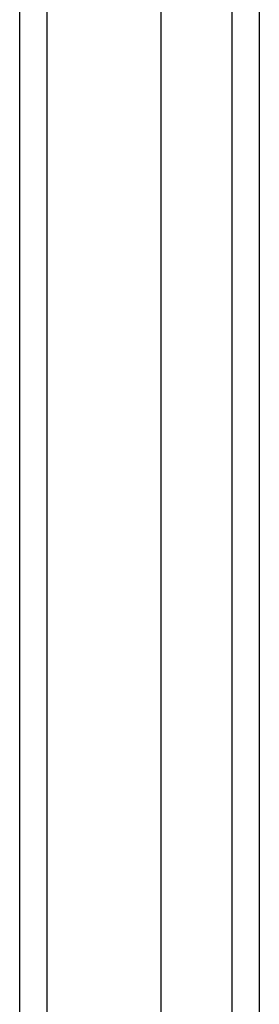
# Model space of a CAD drawing. Header units: inches. Extents: x 17 to 428, y 46 to 203.
# Tile 5 of 114: x 148.891 to 149.758, y 131.153 to 134.713. Entities that reach past the tile are written whole.
import ezdxf

# ---------------------------------------------------------------- set-up
doc = ezdxf.new("R2010")
doc.units = ezdxf.units.IN
doc.header["$MEASUREMENT"] = 0
doc.layers.add('Visible Edges(ANSI)', color=7, linetype='Continuous', lineweight=25)
doc.layers.add('Visible Tangent Edges(ANSI)', color=7, linetype='Continuous', lineweight=25)

msp = doc.modelspace()

# ---------------------------------------------------------------- linework, layer by layer
at = {"layer": 'Visible Edges(ANSI)'}
for p, q in [((149.4032, 114.9814), (149.4032, 137.564)), ((148.8914, 115.1467), (148.8914, 137.3987)), ((149.7575, 137.3756), (149.7575, 115.1698))]:
    msp.add_line(p, q, dxfattribs=at)
at = {"layer": 'Visible Tangent Edges(ANSI)'}
for p, q in [((148.9904, 114.3717), (148.9904, 138.1737)), ((149.6585, 137.5056), (149.6585, 115.0398))]:
    msp.add_line(p, q, dxfattribs=at)

doc.saveas('drawing.dxf')
